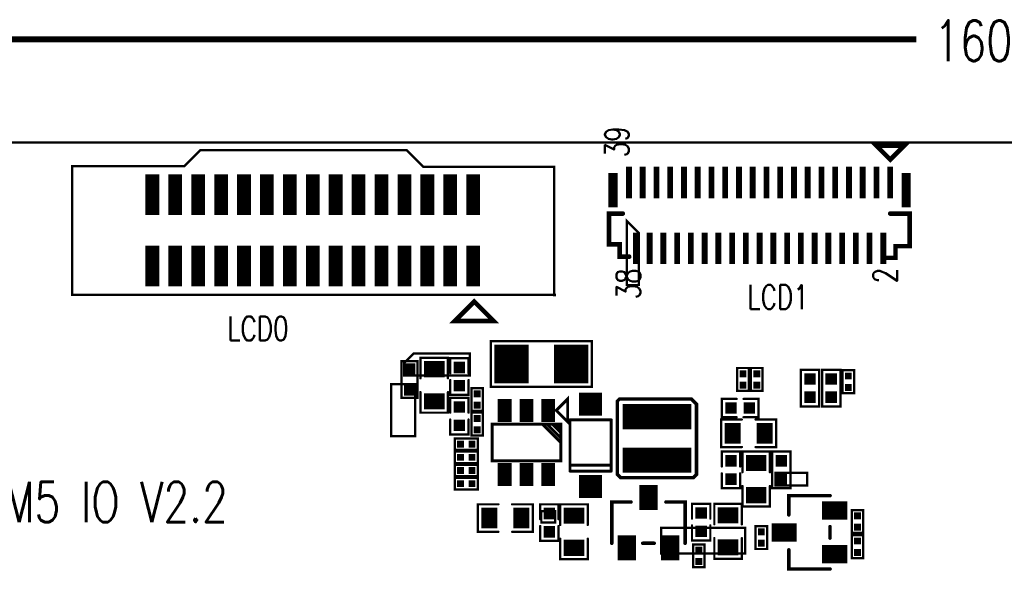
# Model space of a CAD drawing. Extents: x -14 to 157, y -7 to 92.
# Tile 116 of 129: x 33 to 75, y 67 to 92. Entities that reach past the tile are written whole.
import ezdxf

# ---------------------------------------------------------------- set-up
doc = ezdxf.new("R2010")
doc.units = 0
for name, pattern in [('SIG_181', [2, 1, 1]), ('SIG_205', [2, 1, 1]), ('SIG_209', [2, 1, 1]), ('SIG_4', [2, 1, 1]), ('SIG_88', [2, 1, 1]), ('TRMIDX_2048', [2, 1, 1])]:
    doc.linetypes.add(name, pattern=pattern)
for name, color, linetype in [('BOARD_OUTLINE_00', 254, 'CONTINUOUS'), ('COPPER_01', 96, 'CONTINUOUS'), ('DIMENSION2_00', 254, 'CONTINUOUS'), ('DRIL_NPLTE_THRU_01', 3, 'CONTINUOUS'), ('DRIL_NPLTE_THRU_02', 171, 'CONTINUOUS'), ('DRIL_NPLTE_THRU_03', 222, 'CONTINUOUS'), ('DRIL_NPLTE_THRU_04', 2, 'CONTINUOUS'), ('DRIL_PLTE_THRU_01', 3, 'CONTINUOUS'), ('DRIL_PLTE_THRU_02', 171, 'CONTINUOUS'), ('DRIL_PLTE_THRU_03', 222, 'CONTINUOUS'), ('DRIL_PLTE_THRU_04', 2, 'CONTINUOUS'), ('PADS_BOT', 56, 'CONTINUOUS'), ('PADS_INNER', 96, 'CONTINUOUS'), ('PADS_TOP', 96, 'CONTINUOUS'), ('PADS_XR_121', 210, 'CONTINUOUS'), ('PADS_XR_123', 3, 'CONTINUOUS'), ('PART_TOP_2DLINE_00', 183, 'CONTINUOUS'), ('PART_TOP_2DLINE_01', 183, 'CONTINUOUS'), ('PART_TOP_2DLINE_126', 183, 'CONTINUOUS'), ('PART_TOP_TEXT_126', 183, 'CONTINUOUS'), ('TEXT_01', 96, 'CONTINUOUS'), ('TEXT_126', 254, 'CONTINUOUS')]:
    doc.layers.add(name, color=color, linetype=linetype)
doc.styles.add('W0$15', font='simplex', dxfattribs={"width": 0.75})
doc.styles.add('W0$25', font='simplex', dxfattribs={"width": 0.75})
doc.styles.add('W0$254', font='simplex', dxfattribs={"width": 0.75})

# ---------------------------------------------------------------- blocks, each defined once
blk = doc.blocks.new('BOARD_74')
at = {"layer": 'BOARD_OUTLINE_00', "const_width": 0.1}
blk.add_lwpolyline([(0, -3.5, -0.41421356), (3.5, 0), (156.51, 0, -0.41421356), (160.01, -3.5), (160.01, -86.52, -0.41421356), (156.51, -90.02), (3.5, -90.02, -0.41421356), (0, -86.52)], format="xyb", close=True, dxfattribs=at)
blk = doc.blocks.new('D_1dfeghi_9')
at = {"layer": 'DIMENSION2_00', "linetype": 'TRMIDX_2048', "const_width": 0.254}
blk.add_lwpolyline([(-77.1, 4.943), (-1.907, 4.943)], dxfattribs=at)
at = {"layer": 'TEXT_01', "style": 'W0$254', "width": 0.75}
blk.add_text('160.1mm', height=1.778, dxfattribs=at).set_placement((-1.145, 3.99))
blk = doc.blocks.new('SMOOTH_0$1')
at = {"const_width": 0.05}
blk.add_lwpolyline([(-0.025, 0, 1), (0.025, 0, 1)], format="xyb", close=True, dxfattribs=at)
blk = doc.blocks.new('COPPER_86')
at = {"layer": 'COPPER_01', "const_width": 0.1}
blk.add_lwpolyline([(-0.075, 0), (3.6, 0), (3.6, 1.125), (-0.075, 1.125)], close=True, dxfattribs=at)
at = {"layer": 'COPPER_01'}
for p in [(-0.075, 1.125), (3.6, 1.125), (-0.075, 0), (3.6, 0)]:
    blk.add_blockref('SMOOTH_0$1', p, dxfattribs=at)
blk = doc.blocks.new('COPPER_104')
at = {"layer": 'COPPER_01', "const_width": 0.1}
blk.add_lwpolyline([(0, 0), (0, -0.55), (1.375, -0.55), (1.375, 0)], close=True, dxfattribs=at)
at = {"layer": 'COPPER_01'}
for p in [(0, 0), (1.375, 0), (0, -0.55), (1.375, -0.55)]:
    blk.add_blockref('SMOOTH_0$1', p, dxfattribs=at)
blk = doc.blocks.new('COPPER_105')
at = {"layer": 'COPPER_01', "const_width": 0.1}
blk.add_lwpolyline([(0, 0), (0, -2.275), (1.05, -2.275), (1.05, 0)], close=True, dxfattribs=at)
at = {"layer": 'COPPER_01'}
for p in [(0, 0), (1.05, 0), (0, -2.275), (1.05, -2.275)]:
    blk.add_blockref('SMOOTH_0$1', p, dxfattribs=at)
blk = doc.blocks.new('COPPER_136')
at = {"layer": 'COPPER_01', "const_width": 0.1}
blk.add_lwpolyline([(0, 0.05), (0, -2.75), (0.525, -2.75), (0.525, -0.475)], close=True, dxfattribs=at)
at = {"layer": 'COPPER_01'}
for p in [(0, 0.05), (0.525, -0.475), (0, -2.75), (0.525, -2.75)]:
    blk.add_blockref('SMOOTH_0$1', p, dxfattribs=at)
blk = doc.blocks.new('COPPER_137')
at = {"layer": 'COPPER_01', "const_width": 0.1}
blk.add_lwpolyline([(0, -0.02), (2.87, -0.02), (2.87, 0.95), (0.42, 0.95), (0, 0.53)], close=True, dxfattribs=at)
at = {"layer": 'COPPER_01'}
for p in [(0.42, 0.95), (2.87, 0.95), (0, 0.53), (0, -0.02), (2.87, -0.02)]:
    blk.add_blockref('SMOOTH_0$1', p, dxfattribs=at)
blk = doc.blocks.new('COPPER_142')
at = {"layer": 'COPPER_01', "const_width": 0.1}
blk.add_lwpolyline([(0, -0.05), (0, -0.55), (0.6, -0.55), (0.6, -0.05)], close=True, dxfattribs=at)
at = {"layer": 'COPPER_01'}
for p in [(0, -0.05), (0.6, -0.05), (0, -0.55), (0.6, -0.55)]:
    blk.add_blockref('SMOOTH_0$1', p, dxfattribs=at)
blk = doc.blocks.new('PART_BODY_TOP_60')
at = {"layer": 'PART_TOP_2DLINE_01', "const_width": 0.1}
blk.add_lwpolyline([(-0.5, 0.25), (0.5, 0.25), (0.5, -0.25), (-0.5, -0.25)], close=True, dxfattribs=at)
at = {"layer": 'PART_TOP_2DLINE_01'}
for p in [(-0.5, 0.25), (0.5, 0.25), (-0.5, -0.25), (0.5, -0.25)]:
    blk.add_blockref('SMOOTH_0$1', p, dxfattribs=at)
blk = doc.blocks.new('DRIL_HOLE_0')
blk.add_lwpolyline([(0, 0, 1), (0, 0, 1)], format="xyb", close=True)
blk = doc.blocks.new('PAD_0')
blk.add_lwpolyline([(0, 0, 1), (0, 0, 1)], format="xyb", close=True)
blk = doc.blocks.new('PAD_2')
at = {"const_width": 0.3}
blk.add_lwpolyline([(-0.15, 0), (0.15, 0)], dxfattribs=at)
blk = doc.blocks.new('STK_TOP_133')
at = {"layer": 'DRIL_NPLTE_THRU_01'}
blk.add_blockref('DRIL_HOLE_0', (0, 0), dxfattribs=at)
at = {"layer": 'DRIL_NPLTE_THRU_02'}
blk.add_blockref('DRIL_HOLE_0', (0, 0), dxfattribs=at)
at = {"layer": 'DRIL_NPLTE_THRU_03'}
blk.add_blockref('DRIL_HOLE_0', (0, 0), dxfattribs=at)
at = {"layer": 'DRIL_NPLTE_THRU_04'}
blk.add_blockref('DRIL_HOLE_0', (0, 0), dxfattribs=at)
at = {"layer": 'PADS_BOT'}
blk.add_blockref('PAD_0', (0, 0), dxfattribs=at)
at = {"layer": 'PADS_INNER'}
blk.add_blockref('PAD_0', (0, 0), dxfattribs=at)
at = {"layer": 'PADS_TOP'}
blk.add_blockref('PAD_2', (0, 0), dxfattribs=at)
blk = doc.blocks.new('SYM_TOP_53')
for name, p in [('PART_BODY_TOP_60', (0, 0)), ('STK_TOP_133', (-0.25, 0)), ('STK_TOP_133', (0.25, 0))]:
    blk.add_blockref(name, p)
blk = doc.blocks.new('PART_TOP_264')
blk.add_blockref('SYM_TOP_53', (0, 0))
blk = doc.blocks.new('PART_TOP_265')
blk.add_blockref('SYM_TOP_53', (0, 0))
blk = doc.blocks.new('PART_TOP_266')
blk.add_blockref('SYM_TOP_53', (0, 0))
blk = doc.blocks.new('PART_BODY_TOP_24')
at = {"layer": 'PART_TOP_2DLINE_01', "const_width": 0.1}
blk.add_lwpolyline([(-0.8, 0.4), (0.8, 0.4), (0.8, -0.4), (-0.8, -0.4)], close=True, dxfattribs=at)
at = {"layer": 'PART_TOP_2DLINE_01'}
for p in [(-0.8, 0.4), (0.8, 0.4), (-0.8, -0.4), (0.8, -0.4)]:
    blk.add_blockref('SMOOTH_0$1', p, dxfattribs=at)
blk = doc.blocks.new('PAD_1')
at = {"const_width": 0.5}
blk.add_lwpolyline([(-0.25, 0), (0.25, 0)], dxfattribs=at)
blk = doc.blocks.new('STK_TOP_7')
at = {"layer": 'DRIL_PLTE_THRU_01'}
blk.add_blockref('DRIL_HOLE_0', (0, 0), dxfattribs=at)
at = {"layer": 'DRIL_PLTE_THRU_02'}
blk.add_blockref('DRIL_HOLE_0', (0, 0), dxfattribs=at)
at = {"layer": 'DRIL_PLTE_THRU_03'}
blk.add_blockref('DRIL_HOLE_0', (0, 0), dxfattribs=at)
at = {"layer": 'DRIL_PLTE_THRU_04'}
blk.add_blockref('DRIL_HOLE_0', (0, 0), dxfattribs=at)
at = {"layer": 'PADS_BOT'}
blk.add_blockref('PAD_0', (0, 0), dxfattribs=at)
at = {"layer": 'PADS_INNER'}
blk.add_blockref('PAD_0', (0, 0), dxfattribs=at)
at = {"layer": 'PADS_TOP'}
blk.add_blockref('PAD_1', (0, 0), dxfattribs=at)
blk = doc.blocks.new('SYM_TOP_17')
for name, p in [('PART_BODY_TOP_24', (0, 0)), ('STK_TOP_7', (-0.4, 0)), ('STK_TOP_7', (0.4, 0))]:
    blk.add_blockref(name, p)
blk = doc.blocks.new('PART_TOP_268')
blk.add_blockref('SYM_TOP_17', (0, 0))
blk = doc.blocks.new('PART_TOP_269')
blk.add_blockref('SYM_TOP_17', (0, 0))
blk = doc.blocks.new('SMOOTH_0$15392')
at = {"const_width": 0.07696}
blk.add_lwpolyline([(-0.03848, 0, 1), (0.03848, 0, 1)], format="xyb", close=True, dxfattribs=at)
blk = doc.blocks.new('PART_BODY_TOP_64')
at = {"layer": 'PART_TOP_2DLINE_01', "const_width": 0.154}
for points in [[(-0.762, 0.9), (-1.6, 0.9), (-1.6, -0.903)], [(0.762, 0.9), (1.6, 0.9), (1.6, -0.903)], [(-0.25, -0.9), (0.25, -0.9)]]:
    blk.add_lwpolyline(points, dxfattribs=at)
at = {"layer": 'PART_TOP_2DLINE_01'}
for p in [(-1.6, 0.9), (-0.762, 0.9), (0.762, 0.9), (1.6, 0.9), (-1.6, -0.903), (-0.25, -0.9), (0.25, -0.9), (1.6, -0.903)]:
    blk.add_blockref('SMOOTH_0$15392', p, dxfattribs=at)
blk = doc.blocks.new('PAD_22')
at = {"const_width": 0.8}
blk.add_lwpolyline([(-0.55, 0), (0.55, 0)], dxfattribs=at)
blk = doc.blocks.new('STK_TOP_21')
at = {"layer": 'DRIL_PLTE_THRU_01'}
blk.add_blockref('DRIL_HOLE_0', (0, 0), dxfattribs=at)
at = {"layer": 'DRIL_PLTE_THRU_02'}
blk.add_blockref('DRIL_HOLE_0', (0, 0), dxfattribs=at)
at = {"layer": 'DRIL_PLTE_THRU_03'}
blk.add_blockref('DRIL_HOLE_0', (0, 0), dxfattribs=at)
at = {"layer": 'DRIL_PLTE_THRU_04'}
blk.add_blockref('DRIL_HOLE_0', (0, 0), dxfattribs=at)
at = {"layer": 'PADS_BOT'}
blk.add_blockref('PAD_0', (0, 0), dxfattribs=at)
at = {"layer": 'PADS_INNER'}
blk.add_blockref('PAD_0', (0, 0), dxfattribs=at)
at = {"layer": 'PADS_TOP', "rotation": 90}
blk.add_blockref('PAD_22', (0, 0), dxfattribs=at)
blk = doc.blocks.new('SYM_TOP_57')
for name, p in [('STK_TOP_21', (0, 1.1)), ('PART_BODY_TOP_64', (0, 0)), ('STK_TOP_21', (-0.95, -1.1)), ('STK_TOP_21', (0.95, -1.1))]:
    blk.add_blockref(name, p)
blk = doc.blocks.new('PART_TOP_270')
blk.add_blockref('SYM_TOP_57', (0, 0))
blk = doc.blocks.new('PART_TOP_271')
blk.add_blockref('SYM_TOP_17', (0, 0))
blk = doc.blocks.new('PART_TOP_272')
blk.add_blockref('SYM_TOP_53', (0, 0))
blk = doc.blocks.new('PART_TOP_273')
blk.add_blockref('SYM_TOP_53', (0, 0))
blk = doc.blocks.new('PART_BODY_TOP_14')
at = {"layer": 'PART_TOP_2DLINE_01', "const_width": 0.1}
for points in [[(-0.3, 0.6), (-1.2, 0.6), (-1.2, -0.6), (-0.3, -0.6)], [(0.3, -0.6), (1.2, -0.6), (1.2, 0.6), (0.3, 0.6)]]:
    blk.add_lwpolyline(points, dxfattribs=at)
at = {"layer": 'PART_TOP_2DLINE_01'}
for p in [(-1.2, 0.6), (-0.3, 0.6), (0.3, 0.6), (1.2, 0.6), (-1.2, -0.6), (-0.3, -0.6), (0.3, -0.6), (1.2, -0.6)]:
    blk.add_blockref('SMOOTH_0$1', p, dxfattribs=at)
blk = doc.blocks.new('PAD_9')
at = {"const_width": 0.7}
blk.add_lwpolyline([(-0.45, 0), (0.45, 0)], dxfattribs=at)
blk = doc.blocks.new('STK_TOP_10')
at = {"layer": 'DRIL_PLTE_THRU_01'}
blk.add_blockref('DRIL_HOLE_0', (0, 0), dxfattribs=at)
at = {"layer": 'DRIL_PLTE_THRU_02'}
blk.add_blockref('DRIL_HOLE_0', (0, 0), dxfattribs=at)
at = {"layer": 'DRIL_PLTE_THRU_03'}
blk.add_blockref('DRIL_HOLE_0', (0, 0), dxfattribs=at)
at = {"layer": 'DRIL_PLTE_THRU_04'}
blk.add_blockref('DRIL_HOLE_0', (0, 0), dxfattribs=at)
at = {"layer": 'PADS_BOT'}
blk.add_blockref('PAD_0', (0, 0), dxfattribs=at)
at = {"layer": 'PADS_INNER'}
blk.add_blockref('PAD_0', (0, 0), dxfattribs=at)
at = {"layer": 'PADS_TOP', "rotation": 90}
blk.add_blockref('PAD_9', (0, 0), dxfattribs=at)
blk = doc.blocks.new('SYM_TOP_7')
for name, p in [('PART_BODY_TOP_14', (0, 0)), ('STK_TOP_10', (-0.7, 0)), ('STK_TOP_10', (0.7, 0))]:
    blk.add_blockref(name, p)
blk = doc.blocks.new('PART_TOP_274')
blk.add_blockref('SYM_TOP_7', (0, 0))
blk = doc.blocks.new('PART_TOP_275')
blk.add_blockref('SYM_TOP_53', (0, 0))
blk = doc.blocks.new('PART_BODY_TOP_11')
at = {"layer": 'PART_TOP_2DLINE_01', "const_width": 0.1}
for points in [[(-0.15, 0.4), (-0.8, 0.4), (-0.8, -0.4), (-0.15, -0.4)], [(0.15, -0.4), (0.8, -0.4), (0.8, 0.4), (0.15, 0.4)]]:
    blk.add_lwpolyline(points, dxfattribs=at)
at = {"layer": 'PART_TOP_2DLINE_01'}
for p in [(-0.8, 0.4), (-0.15, 0.4), (0.15, 0.4), (0.8, 0.4), (-0.8, -0.4), (-0.15, -0.4), (0.15, -0.4), (0.8, -0.4)]:
    blk.add_blockref('SMOOTH_0$1', p, dxfattribs=at)
blk = doc.blocks.new('SYM_TOP_4')
for name, p in [('PART_BODY_TOP_11', (0, 0)), ('STK_TOP_7', (-0.4, 0)), ('STK_TOP_7', (0.4, 0))]:
    blk.add_blockref(name, p)
blk = doc.blocks.new('PART_TOP_276')
blk.add_blockref('SYM_TOP_4', (0, 0))
blk = doc.blocks.new('PART_TOP_277')
blk.add_blockref('SYM_TOP_4', (0, 0))
blk = doc.blocks.new('PART_TOP_278')
blk.add_blockref('SYM_TOP_7', (0, 0))
blk = doc.blocks.new('PART_TOP_279')
blk.add_blockref('SYM_TOP_7', (0, 0))
blk = doc.blocks.new('PART_TOP_281')
blk.add_blockref('SYM_TOP_53', (0, 0))
blk = doc.blocks.new('PART_TOP_282')
blk.add_blockref('SYM_TOP_4', (0, 0))
blk = doc.blocks.new('SMOOTH_0$1524')
at = {"const_width": 0.0762}
blk.add_lwpolyline([(-0.0381, 0, 1), (0.0381, 0, 1)], format="xyb", close=True, dxfattribs=at)
blk = doc.blocks.new('PART_BODY_TOP_52')
at = {"layer": 'PART_TOP_2DLINE_01', "const_width": 0.152}
blk.add_lwpolyline([(-1.73, -1.57), (-1.73, 1.63), (-1.64, 1.72), (1.5, 1.72), (1.72, 1.5), (1.72, -1.57), (1.58, -1.71), (-1.59, -1.71)], close=True, dxfattribs=at)
at = {"layer": 'PART_TOP_2DLINE_01'}
for p in [(-1.64, 1.72), (1.5, 1.72), (-1.73, 1.63), (1.72, 1.5), (-1.73, -1.57), (-1.59, -1.71), (1.58, -1.71), (1.72, -1.57)]:
    blk.add_blockref('SMOOTH_0$1524', p, dxfattribs=at)
blk = doc.blocks.new('PAD_75')
at = {"const_width": 1.1}
blk.add_lwpolyline([(-1.5, 0), (1.5, 0)], dxfattribs=at)
blk = doc.blocks.new('STK_TOP_139')
at = {"layer": 'DRIL_PLTE_THRU_01'}
blk.add_blockref('DRIL_HOLE_0', (0, 0), dxfattribs=at)
at = {"layer": 'DRIL_PLTE_THRU_02'}
blk.add_blockref('DRIL_HOLE_0', (0, 0), dxfattribs=at)
at = {"layer": 'DRIL_PLTE_THRU_03'}
blk.add_blockref('DRIL_HOLE_0', (0, 0), dxfattribs=at)
at = {"layer": 'DRIL_PLTE_THRU_04'}
blk.add_blockref('DRIL_HOLE_0', (0, 0), dxfattribs=at)
at = {"layer": 'PADS_BOT'}
blk.add_blockref('PAD_0', (0, 0), dxfattribs=at)
at = {"layer": 'PADS_INNER'}
blk.add_blockref('PAD_0', (0, 0), dxfattribs=at)
at = {"layer": 'PADS_TOP'}
blk.add_blockref('PAD_75', (0, 0), dxfattribs=at)
blk = doc.blocks.new('SYM_TOP_45')
for name, p in [('PART_BODY_TOP_52', (0, 0)), ('STK_TOP_139', (0, 0.95)), ('STK_TOP_139', (0, -0.95))]:
    blk.add_blockref(name, p)
blk = doc.blocks.new('PART_TOP_284')
blk.add_blockref('SYM_TOP_45', (0, 0))
blk = doc.blocks.new('PART_TOP_285')
blk.add_blockref('SYM_TOP_57', (0, 0))
blk = doc.blocks.new('SMOOTH_0$2')
at = {"const_width": 0.1}
blk.add_lwpolyline([(-0.05, 0, 1), (0.05, 0, 1)], format="xyb", close=True, dxfattribs=at)
blk = doc.blocks.new('PART_BODY_TOP_54')
at = {"layer": 'PART_TOP_2DLINE_00', "const_width": 0.2}
for points in [[(-3.24, 11.39), (-3.24, 11.81), (-2.7, 11.81), (-2.7, 12.27), (-1.36, 12.27), (-1.36, 11.67)], [(-3.29, 0.12), (-3.29, -0.23), (-2.78, -0.23), (-2.78, -0.85), (-1.36, -0.85), (-1.36, 0)]]:
    blk.add_lwpolyline(points, dxfattribs=at)
at = {"layer": 'PART_TOP_2DLINE_126', "const_width": 0.2}
blk.add_lwpolyline([(1, 0), (1.6, 0.6), (1.6, -0.6)], close=True, dxfattribs=at)
at = {"layer": 'PART_TOP_2DLINE_00'}
for p in [(-2.7, 12.27), (-1.36, 12.27), (-3.24, 11.81), (-2.7, 11.81), (-1.36, 11.67), (-3.24, 11.39), (-3.29, 0.12), (-1.36, 0), (-3.29, -0.23), (-2.78, -0.23), (-2.78, -0.85), (-1.36, -0.85)]:
    blk.add_blockref('SMOOTH_0$2', p, dxfattribs=at)
at = {"layer": 'PART_TOP_2DLINE_126'}
for p in [(1.6, 0.6), (1, 0), (1.6, -0.6)]:
    blk.add_blockref('SMOOTH_0$2', p, dxfattribs=at)
at = {"layer": 'PART_TOP_TEXT_126', "style": 'W0$15', "width": 0.75}
for s, p in [('39', (1.1, 11.4)), ('38', (-5.1, 10.9)), ('2', (-4.4, -0.3))]:
    blk.add_text(s, height=1.05, dxfattribs=at).set_placement(p)
blk = doc.blocks.new('PAD_76')
at = {"const_width": 0.254}
blk.add_lwpolyline([(-0.6858, 0), (0.6858, 0)], dxfattribs=at)
blk = doc.blocks.new('STK_TOP_112')
at = {"layer": 'DRIL_PLTE_THRU_01'}
blk.add_blockref('DRIL_HOLE_0', (0, 0), dxfattribs=at)
at = {"layer": 'DRIL_PLTE_THRU_02'}
blk.add_blockref('DRIL_HOLE_0', (0, 0), dxfattribs=at)
at = {"layer": 'DRIL_PLTE_THRU_03'}
blk.add_blockref('DRIL_HOLE_0', (0, 0), dxfattribs=at)
at = {"layer": 'DRIL_PLTE_THRU_04'}
blk.add_blockref('DRIL_HOLE_0', (0, 0), dxfattribs=at)
at = {"layer": 'PADS_BOT'}
blk.add_blockref('PAD_0', (0, 0), dxfattribs=at)
at = {"layer": 'PADS_INNER'}
blk.add_blockref('PAD_0', (0, 0), dxfattribs=at)
at = {"layer": 'PADS_TOP'}
blk.add_blockref('PAD_76', (0, 0), dxfattribs=at)
blk = doc.blocks.new('PAD_77')
at = {"const_width": 0.4}
blk.add_lwpolyline([(-0.75, 0), (0.75, 0)], dxfattribs=at)
blk = doc.blocks.new('STK_TOP_113')
at = {"layer": 'DRIL_PLTE_THRU_01'}
blk.add_blockref('DRIL_HOLE_0', (0, 0), dxfattribs=at)
at = {"layer": 'DRIL_PLTE_THRU_02'}
blk.add_blockref('DRIL_HOLE_0', (0, 0), dxfattribs=at)
at = {"layer": 'DRIL_PLTE_THRU_03'}
blk.add_blockref('DRIL_HOLE_0', (0, 0), dxfattribs=at)
at = {"layer": 'DRIL_PLTE_THRU_04'}
blk.add_blockref('DRIL_HOLE_0', (0, 0), dxfattribs=at)
at = {"layer": 'PADS_BOT'}
blk.add_blockref('PAD_0', (0, 0), dxfattribs=at)
at = {"layer": 'PADS_INNER'}
blk.add_blockref('PAD_0', (0, 0), dxfattribs=at)
at = {"layer": 'PADS_TOP'}
blk.add_blockref('PAD_77', (0, 0), dxfattribs=at)
blk = doc.blocks.new('SYM_TOP_47')
for name, p in [('PART_BODY_TOP_54', (0, 0)), ('STK_TOP_113', (-0.3348, 12.1)), ('STK_TOP_112', (-2.8748, 11.1)), ('STK_TOP_112', (0, 11.4)), ('STK_TOP_112', (0, 10.8)), ('STK_TOP_112', (-2.8748, 10.5)), ('STK_TOP_112', (0, 10.2)), ('STK_TOP_112', (-2.8748, 9.9)), ('STK_TOP_112', (0, 9.6)), ('STK_TOP_112', (-2.8748, 9.3)), ('STK_TOP_112', (0, 9)), ('STK_TOP_112', (-2.8748, 8.7)), ('STK_TOP_112', (-2.8748, 8.1)), ('STK_TOP_112', (0, 8.4)), ('STK_TOP_112', (0, 7.8)), ('STK_TOP_112', (-2.8748, 7.5)), ('STK_TOP_112', (0, 7.2)), ('STK_TOP_112', (-2.8748, 6.9)), ('STK_TOP_112', (0, 6.6)), ('STK_TOP_112', (-2.8748, 6.3)), ('STK_TOP_112', (0, 6)), ('STK_TOP_112', (-2.8748, 5.7)), ('STK_TOP_112', (-2.8748, 5.1)), ('STK_TOP_112', (0, 5.4)), ('STK_TOP_112', (0, 4.8)), ('STK_TOP_112', (-2.8748, 4.5)), ('STK_TOP_112', (0, 4.2)), ('STK_TOP_112', (-2.8748, 3.9)), ('STK_TOP_112', (0, 3.6)), ('STK_TOP_112', (-2.8748, 3.3)), ('STK_TOP_112', (0, 3)), ('STK_TOP_112', (-2.8748, 2.7)), ('STK_TOP_112', (-2.8748, 2.1)), ('STK_TOP_112', (0, 2.4)), ('STK_TOP_112', (0, 1.8)), ('STK_TOP_112', (-2.8748, 1.5)), ('STK_TOP_112', (0, 1.2)), ('STK_TOP_112', (-2.8748, 0.9)), ('STK_TOP_112', (0, 0.6)), ('STK_TOP_112', (-2.8748, 0.3)), ('STK_TOP_112', (0, 0)), ('STK_TOP_113', (-0.3348, -0.7))]:
    blk.add_blockref(name, p)
blk = doc.blocks.new('PART_TOP_286')
blk.add_blockref('SYM_TOP_47', (0, 0))
blk = doc.blocks.new('SMOOTH_0$127')
at = {"const_width": 0.0635}
blk.add_lwpolyline([(-0.03175, 0, 1), (0.03175, 0, 1)], format="xyb", close=True, dxfattribs=at)
blk = doc.blocks.new('PART_BODY_TOP_22')
at = {"layer": 'PART_TOP_2DLINE_126', "const_width": 0.127}
for points in [[(-1.113028, 0.899922), (1.125728, 0.899922)], [(-1.113028, -0.899922), (-1.113028, 0.899922)], [(0.8636, -0.899922), (0.8636, 0.899922)], [(1.125728, 0.899922), (1.125728, -0.899922)], [(1.125728, -0.899922), (-1.113028, -0.899922)]]:
    blk.add_lwpolyline(points, dxfattribs=at)
at = {"layer": 'PART_TOP_2DLINE_126'}
for p in [(-1.113028, 0.899922), (-1.113028, 0.899922), (0.8636, 0.899922), (1.125728, 0.899922), (1.125728, 0.899922), (-1.113028, -0.899922), (-1.113028, -0.899922), (0.8636, -0.899922), (1.125728, -0.899922), (1.125728, -0.899922)]:
    blk.add_blockref('SMOOTH_0$127', p, dxfattribs=at)
blk = doc.blocks.new('PAD_10')
at = {"const_width": 1}
blk.add_lwpolyline([(-0.5, 0), (0.5, 0)], dxfattribs=at)
blk = doc.blocks.new('STK_TOP_24')
at = {"layer": 'DRIL_PLTE_THRU_01'}
blk.add_blockref('DRIL_HOLE_0', (0, 0), dxfattribs=at)
at = {"layer": 'DRIL_PLTE_THRU_02'}
blk.add_blockref('DRIL_HOLE_0', (0, 0), dxfattribs=at)
at = {"layer": 'DRIL_PLTE_THRU_03'}
blk.add_blockref('DRIL_HOLE_0', (0, 0), dxfattribs=at)
at = {"layer": 'DRIL_PLTE_THRU_04'}
blk.add_blockref('DRIL_HOLE_0', (0, 0), dxfattribs=at)
at = {"layer": 'PADS_BOT'}
blk.add_blockref('PAD_0', (0, 0), dxfattribs=at)
at = {"layer": 'PADS_INNER'}
blk.add_blockref('PAD_0', (0, 0), dxfattribs=at)
at = {"layer": 'PADS_TOP'}
blk.add_blockref('PAD_10', (0, 0), dxfattribs=at)
blk = doc.blocks.new('SYM_TOP_15')
for name, p in [('PART_BODY_TOP_22', (0, 0)), ('STK_TOP_24', (-1.800098, 0)), ('STK_TOP_24', (1.800098, 0))]:
    blk.add_blockref(name, p)
blk = doc.blocks.new('PART_TOP_293')
blk.add_blockref('SYM_TOP_15', (0, 0))
blk = doc.blocks.new('PART_TOP_294')
blk.add_blockref('SYM_TOP_7', (0, 0))
blk = doc.blocks.new('PART_TOP_296')
blk.add_blockref('SYM_TOP_4', (0, 0))
blk = doc.blocks.new('PART_BODY_TOP_63')
at = {"layer": 'PART_TOP_2DLINE_00', "const_width": 0.127}
blk.add_lwpolyline([(-1.5, -0.8), (-1.5, 0.8), (1.5, 0.8), (1.5, -0.8)], close=True, dxfattribs=at)
for points in [[(-1.5, 0), (-0.73, -0.77)], [(-1.5, -0.2), (-0.93, -0.77)], [(-1.495, -0.435), (-1.145, -0.785)], [(-1.495, -0.605), (-1.305, -0.795)]]:
    blk.add_lwpolyline(points, dxfattribs=at)
at = {"layer": 'PART_TOP_2DLINE_126', "const_width": 0.127}
blk.add_lwpolyline([(-1.3, -1.4), (-1.8, -0.9), (-1.8, -1.9)], close=True, dxfattribs=at)
at = {"layer": 'PART_TOP_2DLINE_00'}
for p in [(-1.5, 0.8), (1.5, 0.8), (-1.5, 0), (-1.5, -0.2), (-1.495, -0.435), (-1.5, -0.8), (-1.495, -0.605), (-1.305, -0.795), (-1.145, -0.785), (-0.93, -0.77), (-0.73, -0.77), (1.5, -0.8)]:
    blk.add_blockref('SMOOTH_0$127', p, dxfattribs=at)
at = {"layer": 'PART_TOP_2DLINE_126'}
for p in [(-1.8, -0.9), (-1.3, -1.4), (-1.8, -1.9)]:
    blk.add_blockref('SMOOTH_0$127', p, dxfattribs=at)
blk = doc.blocks.new('PAD_83')
at = {"const_width": 0.6}
blk.add_lwpolyline([(-0.5, 0), (0.5, 0)], dxfattribs=at)
blk = doc.blocks.new('STK_TOP_154')
at = {"layer": 'DRIL_NPLTE_THRU_01'}
blk.add_blockref('DRIL_HOLE_0', (0, 0), dxfattribs=at)
at = {"layer": 'DRIL_NPLTE_THRU_02'}
blk.add_blockref('DRIL_HOLE_0', (0, 0), dxfattribs=at)
at = {"layer": 'DRIL_NPLTE_THRU_03'}
blk.add_blockref('DRIL_HOLE_0', (0, 0), dxfattribs=at)
at = {"layer": 'DRIL_NPLTE_THRU_04'}
blk.add_blockref('DRIL_HOLE_0', (0, 0), dxfattribs=at)
at = {"layer": 'PADS_BOT'}
blk.add_blockref('PAD_0', (0, 0), dxfattribs=at)
at = {"layer": 'PADS_INNER'}
blk.add_blockref('PAD_0', (0, 0), dxfattribs=at)
at = {"layer": 'PADS_TOP', "rotation": 90}
blk.add_blockref('PAD_83', (0, 0), dxfattribs=at)
blk = doc.blocks.new('SYM_TOP_56')
for name, p in [('STK_TOP_154', (-0.95, 1.4)), ('STK_TOP_154', (0, 1.4)), ('STK_TOP_154', (0.95, 1.4)), ('PART_BODY_TOP_63', (0, 0)), ('STK_TOP_154', (-0.95, -1.4)), ('STK_TOP_154', (0, -1.4)), ('STK_TOP_154', (0.95, -1.4))]:
    blk.add_blockref(name, p)
blk = doc.blocks.new('PART_TOP_302')
blk.add_blockref('SYM_TOP_56', (0, 0))
blk = doc.blocks.new('PART_BODY_TOP_33')
at = {"layer": 'PART_TOP_2DLINE_01', "const_width": 0.1}
blk.add_lwpolyline([(2.2, -1), (2.2, 1), (-2.2, 1), (-2.2, -1)], close=True, dxfattribs=at)
at = {"layer": 'PART_TOP_2DLINE_01'}
for p in [(-2.2, 1), (2.2, 1), (-2.2, -1), (2.2, -1)]:
    blk.add_blockref('SMOOTH_0$1', p, dxfattribs=at)
blk = doc.blocks.new('PAD_5')
at = {"const_width": 1.5}
blk.add_lwpolyline([(-0.85, 0), (0.85, 0)], dxfattribs=at)
blk = doc.blocks.new('PAD_6')
at = {"const_width": 1.4}
blk.add_lwpolyline([(-0.8, 0), (0.8, 0)], dxfattribs=at)
blk = doc.blocks.new('STK_TOP_72')
at = {"layer": 'DRIL_PLTE_THRU_01'}
blk.add_blockref('DRIL_HOLE_0', (0, 0), dxfattribs=at)
at = {"layer": 'DRIL_PLTE_THRU_02'}
blk.add_blockref('DRIL_HOLE_0', (0, 0), dxfattribs=at)
at = {"layer": 'DRIL_PLTE_THRU_03'}
blk.add_blockref('DRIL_HOLE_0', (0, 0), dxfattribs=at)
at = {"layer": 'DRIL_PLTE_THRU_04'}
blk.add_blockref('DRIL_HOLE_0', (0, 0), dxfattribs=at)
at = {"layer": 'PADS_BOT'}
blk.add_blockref('PAD_0', (0, 0), dxfattribs=at)
at = {"layer": 'PADS_INNER'}
blk.add_blockref('PAD_0', (0, 0), dxfattribs=at)
at = {"layer": 'PADS_TOP', "rotation": 90}
blk.add_blockref('PAD_6', (0, 0), dxfattribs=at)
at = {"layer": 'PADS_XR_121', "rotation": 90}
blk.add_blockref('PAD_5', (0, 0), dxfattribs=at)
at = {"layer": 'PADS_XR_123', "rotation": 90}
blk.add_blockref('PAD_6', (0, 0), dxfattribs=at)
blk = doc.blocks.new('SYM_TOP_26')
for name, p in [('STK_TOP_72', (-1.3, 0)), ('STK_TOP_72', (1.3, 0)), ('PART_BODY_TOP_33', (0, 0))]:
    blk.add_blockref(name, p)
blk = doc.blocks.new('PART_TOP_303')
blk.add_blockref('SYM_TOP_26', (0, 0))
blk = doc.blocks.new('PART_TOP_304')
blk.add_blockref('SYM_TOP_7', (0, 0))
blk = doc.blocks.new('PART_TOP_305')
blk.add_blockref('SYM_TOP_53', (0, 0))
blk = doc.blocks.new('PART_TOP_306')
blk.add_blockref('SYM_TOP_53', (0, 0))
blk = doc.blocks.new('PART_TOP_307')
blk.add_blockref('SYM_TOP_53', (0, 0))
blk = doc.blocks.new('PART_TOP_308')
blk.add_blockref('SYM_TOP_53', (0, 0))
blk = doc.blocks.new('PART_TOP_309')
blk.add_blockref('SYM_TOP_53', (0, 0))
blk = doc.blocks.new('PART_TOP_310')
blk.add_blockref('SYM_TOP_53', (0, 0))
blk = doc.blocks.new('PART_TOP_311')
blk.add_blockref('SYM_TOP_4', (0, 0))
blk = doc.blocks.new('PART_TOP_312')
blk.add_blockref('SYM_TOP_4', (0, 0))
blk = doc.blocks.new('PART_TOP_313')
blk.add_blockref('SYM_TOP_7', (0, 0))
blk = doc.blocks.new('PART_BODY_TOP_30')
at = {"layer": 'PART_TOP_2DLINE_01', "const_width": 0.1}
blk.add_lwpolyline([(-0.8, -0.35), (-0.8, 0.35), (0.8, 0.35), (0.8, -0.35)], close=True, dxfattribs=at)
at = {"layer": 'PART_TOP_2DLINE_01'}
for p in [(-0.8, 0.35), (0.8, 0.35), (-0.8, -0.35), (0.8, -0.35)]:
    blk.add_blockref('SMOOTH_0$1', p, dxfattribs=at)
blk = doc.blocks.new('SYM_TOP_23')
for name, p in [('STK_TOP_7', (-0.45, 0)), ('PART_BODY_TOP_30', (0, 0)), ('STK_TOP_7', (0.45, 0))]:
    blk.add_blockref(name, p)
blk = doc.blocks.new('PART_TOP_315')
blk.add_blockref('SYM_TOP_23', (0, 0))
blk = doc.blocks.new('PART_BODY_TOP_51')
at = {"layer": 'PART_TOP_2DLINE_126'}
for points, const_width in [([(-0.05, 1.55), (-0.9, 2.4), (0.8, 2.4)], 0.2), ([(-3.57, 1.26), (17.5, 1.26), (17.5, -4.36), (12.61, -4.36), (11.91, -5.06), (2.9, -5.06), (2.17, -4.33), (-3.54, -4.33), (-3.54, 1.27), (-3.57, 1.27)], 0.1)]:
    blk.add_lwpolyline(points, close=True, dxfattribs=dict(at, const_width=const_width))
for name, p in [('SMOOTH_0$2', (-0.9, 2.4)), ('SMOOTH_0$2', (0.8, 2.4)), ('SMOOTH_0$1', (-3.57, 1.27)), ('SMOOTH_0$1', (-3.57, 1.26)), ('SMOOTH_0$1', (-3.54, 1.27)), ('SMOOTH_0$2', (-0.05, 1.55)), ('SMOOTH_0$1', (17.5, 1.26)), ('SMOOTH_0$1', (-3.54, -4.33)), ('SMOOTH_0$1', (2.17, -4.33)), ('SMOOTH_0$1', (12.61, -4.36)), ('SMOOTH_0$1', (17.5, -4.36)), ('SMOOTH_0$1', (2.9, -5.06)), ('SMOOTH_0$1', (11.91, -5.06))]:
    blk.add_blockref(name, p, dxfattribs=at)
blk = doc.blocks.new('PAD_89')
at = {"const_width": 0.6}
blk.add_lwpolyline([(-0.8875, 0), (0.8875, 0)], dxfattribs=at)
blk = doc.blocks.new('STK_TOP_136')
at = {"layer": 'DRIL_PLTE_THRU_01'}
blk.add_blockref('DRIL_HOLE_0', (0, 0), dxfattribs=at)
at = {"layer": 'DRIL_PLTE_THRU_02'}
blk.add_blockref('DRIL_HOLE_0', (0, 0), dxfattribs=at)
at = {"layer": 'DRIL_PLTE_THRU_03'}
blk.add_blockref('DRIL_HOLE_0', (0, 0), dxfattribs=at)
at = {"layer": 'DRIL_PLTE_THRU_04'}
blk.add_blockref('DRIL_HOLE_0', (0, 0), dxfattribs=at)
at = {"layer": 'PADS_BOT'}
blk.add_blockref('PAD_0', (0, 0), dxfattribs=at)
at = {"layer": 'PADS_INNER'}
blk.add_blockref('PAD_0', (0, 0), dxfattribs=at)
at = {"layer": 'PADS_TOP', "rotation": 90}
blk.add_blockref('PAD_89', (0, 0), dxfattribs=at)
blk = doc.blocks.new('SYM_TOP_44')
for name, p in [('PART_BODY_TOP_51', (0, 0)), ('STK_TOP_136', (0, 0)), ('STK_TOP_136', (1, 0)), ('STK_TOP_136', (2, 0)), ('STK_TOP_136', (3, 0)), ('STK_TOP_136', (4, 0)), ('STK_TOP_136', (5, 0)), ('STK_TOP_136', (6, 0)), ('STK_TOP_136', (7, 0)), ('STK_TOP_136', (8, 0)), ('STK_TOP_136', (9, 0)), ('STK_TOP_136', (10, 0)), ('STK_TOP_136', (11, 0)), ('STK_TOP_136', (12, 0)), ('STK_TOP_136', (13, 0)), ('STK_TOP_136', (14, 0)), ('STK_TOP_136', (0, -3.125)), ('STK_TOP_136', (1, -3.125)), ('STK_TOP_136', (2, -3.125)), ('STK_TOP_136', (3, -3.125)), ('STK_TOP_136', (4, -3.125)), ('STK_TOP_136', (5, -3.125)), ('STK_TOP_136', (6, -3.125)), ('STK_TOP_136', (7, -3.125)), ('STK_TOP_136', (8, -3.125)), ('STK_TOP_136', (9, -3.125)), ('STK_TOP_136', (10, -3.125)), ('STK_TOP_136', (11, -3.125)), ('STK_TOP_136', (12, -3.125)), ('STK_TOP_136', (13, -3.125)), ('STK_TOP_136', (14, -3.125))]:
    blk.add_blockref(name, p)
blk = doc.blocks.new('PART_TOP_351')
blk.add_blockref('SYM_TOP_44', (0, 0))

msp = doc.modelspace()

# ---------------------------------------------------------------- block references
for name, p in [('D_1dfeghi_9', (73.55, 86.057)), ('BOARD_74', (-3.5, 86.5)), ('PART_TOP_303', (55.275, 76.825)), ('PART_TOP_284', (60.325, 73.575)), ('PART_TOP_276', (63.95, 74.9)), ('PART_TOP_278', (64.325, 73.8)), ('PART_TOP_307', (52, 73.325)), ('PART_TOP_308', (52, 72.75)), ('PART_TOP_309', (52, 72.175)), ('PART_TOP_310', (52, 71.6)), ('PART_TOP_285', (59.95, 69.9))]:
    msp.add_blockref(name, p)
for name, p, rotation in [('PART_TOP_286', (70.5, 84.75), 90), ('PART_TOP_351', (52.3, 81.1), 180), ('PART_TOP_315', (49.525, 76.15), 90), ('PART_TOP_313', (50.6, 75.9), 270), ('PART_TOP_311', (51.7, 76.275), 270), ('PART_TOP_275', (64.075, 76.15), 90), ('PART_TOP_273', (64.675, 76.15), 90), ('PART_TOP_269', (67, 75.775), 90), ('PART_TOP_268', (67.925, 75.775), 270), ('PART_TOP_266', (68.675, 76.05), 90), ('PART_TOP_293', (57.425, 73.275), 270), ('PART_TOP_305', (52.475, 75.275), 90), ('PART_TOP_312', (51.7, 74.55), 90), ('PART_TOP_302', (54.625, 73.4), 180), ('PART_TOP_306', (52.475, 74.2), 90), ('PART_TOP_277', (63.55, 72.2), 270), ('PART_TOP_274', (64.65, 71.8), 270), ('PART_TOP_271', (65.75, 72.2), 90), ('PART_TOP_304', (53.7, 70.1), 180), ('PART_TOP_270', (66.975, 69.475), 90), ('PART_TOP_296', (55.625, 69.9), 270), ('PART_TOP_294', (56.7, 69.5), 270), ('PART_TOP_282', (62.25, 69.925), 90), ('PART_TOP_279', (63.425, 69.525), 90), ('PART_TOP_264', (69.075, 69.95), 270), ('PART_TOP_272', (64.875, 69.25), 90), ('PART_TOP_265', (69.075, 68.85), 90), ('PART_TOP_281', (62.15, 68.45), 270)]:
    msp.add_blockref(name, p, dxfattribs=dict(rotation=rotation))
at = {"linetype": 'SIG_181'}
msp.add_blockref('COPPER_136', (59, 83.025), dxfattribs=at)
at = {"linetype": 'SIG_205'}
msp.add_blockref('COPPER_137', (49.29, 76.34), dxfattribs=at)
at = {"linetype": 'SIG_88'}
for name, p in [('COPPER_105', (48.725, 75.95)), ('COPPER_104', (65.5, 72.075))]:
    msp.add_blockref(name, p, dxfattribs=at)
at = {"linetype": 'SIG_209'}
msp.add_blockref('COPPER_142', (55.275, 70.45), dxfattribs=at)
at = {"linetype": 'SIG_4'}
msp.add_blockref('COPPER_86', (60.575, 68.55), dxfattribs=at)

# ---------------------------------------------------------------- texts
at = {"layer": 'TEXT_126', "width": 0.75}
for s, height, style, p in [('LCD1', 1.05, 'W0$15', (64.275, 79.225)), ('LCD0', 1.05, 'W0$15', (41.575, 77.85)), ('CM5 IO V2.2', 1.75, 'W0$25', (30.625, 69.925))]:
    msp.add_text(s, height=height, dxfattribs=dict(at, style=style)).set_placement(p)

doc.saveas('drawing.dxf')
